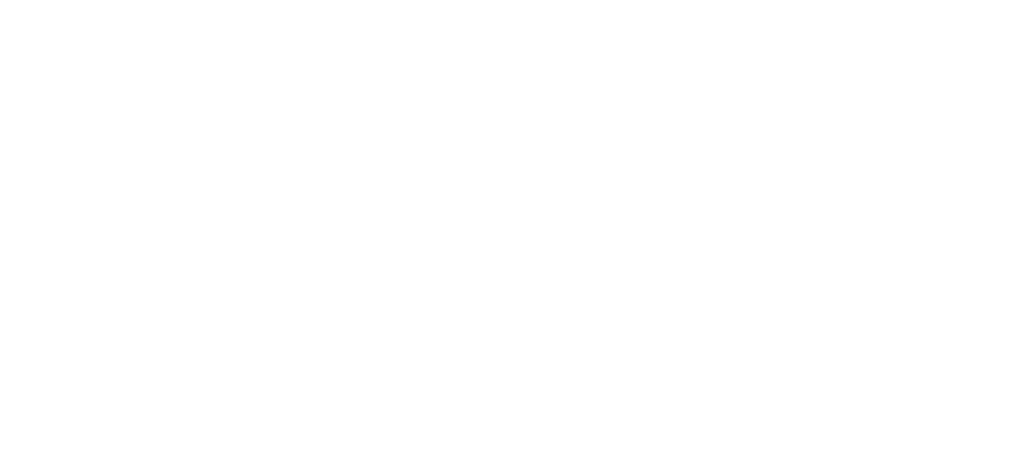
# Model space of a CAD drawing. Header units: inches. Extents: x 0 to 841, y 0 to 594.
# Tile 14 of 16: x 707 to 763, y 132 to 156. Entities that reach past the tile are written whole.
import ezdxf

# ---------------------------------------------------------------- set-up
doc = ezdxf.new("R2010")
doc.units = ezdxf.units.IN
doc.layers.add('1', color=7, linetype='Continuous')
doc.styles.add('CONVERTER_11', font='txt.shx', dxfattribs={"width": 0.63})

# ---------------------------------------------------------------- blocks, each defined once
blk = doc.blocks.new('2__4', base_point=(446.106, 338.724))
at = {"layer": '1', "color": 1, "insert": (583.205, 130.63), "char_height": 3, "attachment_point": 7, "line_spacing_factor": 1.080432, "style": 'CONVERTER_11'}
blk.add_mtext('NOTES:\\P1. USE KEEP-OUT AREA DEFINITION IN CONJUNCTION WITH GENERAL DUT BOARD DEFINITION,\\P   SEE D-E6980-96540-1 SMALL DUT BOARD AND D-E6980-96550-1 LARGE DUT BOARD\\P \\P2. ALL KEEP-OUT AREAS RELATE TO THE BOTTOM SIDE OF THE PCB', dxfattribs=at)
blk = doc.blocks.new('rf_stiffener_assy__5', base_point=(446.106, 338.724))
at = {"layer": '1'}
blk.add_blockref('2__4', (446.106, 338.724), dxfattribs=at)
blk = doc.blocks.new('TOP__6', base_point=(428.566, 317.897))
blk.add_blockref('rf_stiffener_assy__5', (446.106, 338.724))
blk = doc.blocks.new('2__7', base_point=(428.566, 317.897))
blk.add_blockref('TOP__6', (428.566, 317.897))
blk = doc.blocks.new('N2494-90111-1__8', base_point=(428.566, 317.897))
at = {"layer": '1'}
blk.add_blockref('2__7', (428.566, 317.897), dxfattribs=at)

msp = doc.modelspace()

# ---------------------------------------------------------------- block references
msp.add_blockref('N2494-90111-1__8', (428.566, 317.897))

doc.saveas('drawing.dxf')
